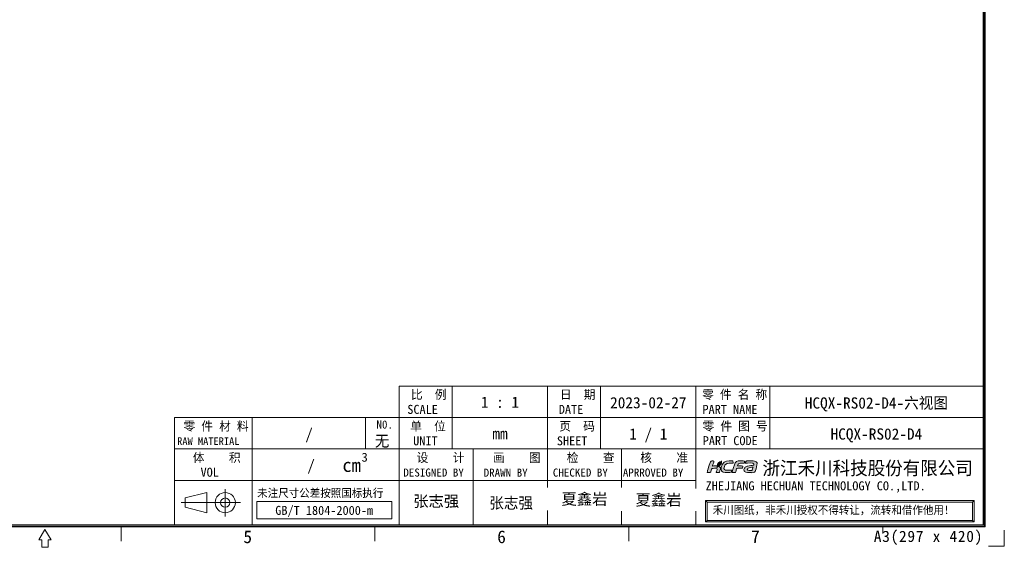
# Model space of a CAD drawing. Header units: millimetres. Extents: x 0 to 427, y 0 to 299.
# Tile 22 of 27: x 208 to 427, y 0 to 117. Entities that reach past the tile are written whole.
import ezdxf
from ezdxf.enums import TextEntityAlignment as Align

# ---------------------------------------------------------------- set-up
doc = ezdxf.new("R2010")
doc.units = ezdxf.units.MM
doc.header["$MEASUREMENT"] = 0
for name, color, linetype, lineweight in [('粗实线', 7, 'Continuous', 30), ('细实线层', 7, 'Continuous', 18), ('限高区域④', 3, 'Continuous', 18), ('限高区域⑤', 4, 'Continuous', 18)]:
    doc.layers.add(name, color=color, linetype=linetype, lineweight=lineweight)
doc.styles.add('鸿蒙CAD', font='txt')

# ---------------------------------------------------------------- blocks, each defined once
blk = doc.blocks.new('hcfa')
at = {"layer": '限高区域⑤'}
h = blk.add_hatch(color=164, dxfattribs=at)
edge = h.paths.add_edge_path(flags=0)
edge.add_spline(control_points=[(7.07, 2.36), (6.56, 2.36), (5.94, 2.45), (5.68, 1.95)], knot_values=[0, 0, 0, 0, 1.537659, 1.537659, 1.537659, 1.537659], weights=[1, 1, 1, 1], degree=3, periodic=0)
edge.add_spline(control_points=[(5.68, 1.95), (5.5, 1.6), (5.1, 0.37), (5.04, 0.05)], knot_values=[0, 0, 0, 0, 2.013709, 2.013709, 2.013709, 2.013709], weights=[1, 1, 1, 1], degree=3, periodic=0)
edge.add_line((5.04, 0.05), (5.05, 0))
edge.add_line((5.05, 0), (5.11, -0.03))
edge.add_line((5.11, -0.03), (5.37, -0.03))
edge.add_line((5.37, -0.03), (5.64, -0.03))
edge.add_spline(control_points=[(5.64, -0.03), (5.76, -0.03), (5.74, 0.02), (5.79, 0.22)], knot_values=[0, 0, 0, 0, 0.325713, 0.325713, 0.325713, 0.325713], weights=[1, 1, 1, 1], degree=3, periodic=0)
edge.add_spline(control_points=[(5.79, 0.22), (5.83, 0.33), (5.92, 0.77), (6.02, 0.82)], knot_values=[0, 0, 0, 0, 0.649887, 0.649887, 0.649887, 0.649887], weights=[1, 1, 1, 1], degree=3, periodic=0)
edge.add_spline(control_points=[(6.02, 0.82), (6.12, 0.94), (6.84, 0.81), (7.05, 0.86)], knot_values=[0, 0, 0, 0, 1.042012, 1.042012, 1.042012, 1.042012], weights=[1, 1, 1, 1], degree=3, periodic=0)
edge.add_spline(control_points=[(7.05, 0.86), (7.09, 0.87), (7.11, 0.89), (7.12, 0.92)], knot_values=[0, 0, 0, 0, 0.09894, 0.09894, 0.09894, 0.09894], weights=[1, 1, 1, 1], degree=3, periodic=0)
edge.add_spline(control_points=[(7.12, 0.92), (7.14, 0.97), (7.21, 1.14), (7.21, 1.2)], knot_values=[0, 0, 0, 0, 0.29547, 0.29547, 0.29547, 0.29547], weights=[1, 1, 1, 1], degree=3, periodic=0)
edge.add_spline(control_points=[(7.21, 1.2), (7.21, 1.24), (7.23, 1.29), (7.18, 1.3)], knot_values=[0, 0, 0, 0, 0.12492, 0.12492, 0.12492, 0.12492], weights=[1, 1, 1, 1], degree=3, periodic=0)
edge.add_spline(control_points=[(7.18, 1.3), (6.84, 1.38), (6.46, 1.35), (6.12, 1.32)], knot_values=[0, 0, 0, 0, 1.062134, 1.062134, 1.062134, 1.062134], weights=[1, 1, 1, 1], degree=3, periodic=0)
edge.add_spline(control_points=[(6.12, 1.32), (6.12, 1.37), (6.16, 1.49), (6.17, 1.54)], knot_values=[0, 0, 0, 0, 0.222512, 0.222512, 0.222512, 0.222512], weights=[1, 1, 1, 1], degree=3, periodic=0)
edge.add_line((6.17, 1.54), (6.24, 1.68))
edge.add_line((6.24, 1.68), (6.36, 1.79))
edge.add_line((6.36, 1.79), (6.51, 1.84))
edge.add_line((6.51, 1.84), (6.7, 1.86))
edge.add_line((6.7, 1.86), (6.94, 1.86))
edge.add_line((6.94, 1.86), (7.19, 1.86))
edge.add_spline(control_points=[(7.19, 1.86), (7.31, 1.86), (7.45, 1.84), (7.48, 1.91)], knot_values=[0, 0, 0, 0, 0.307412, 0.307412, 0.307412, 0.307412], weights=[1, 1, 1, 1], degree=3, periodic=0)
edge.add_spline(control_points=[(7.48, 1.91), (7.5, 1.96), (7.57, 2.13), (7.57, 2.19)], knot_values=[0, 0, 0, 0, 0.295458, 0.295458, 0.295458, 0.295458], weights=[1, 1, 1, 1], degree=3, periodic=0)
edge.add_spline(control_points=[(7.57, 2.19), (7.57, 2.25), (7.56, 2.29), (7.49, 2.32)], knot_values=[0, 0, 0, 0, 0.162305, 0.162305, 0.162305, 0.162305], weights=[1, 1, 1, 1], degree=3, periodic=0)
edge.add_spline(control_points=[(7.49, 2.32), (7.38, 2.36), (7.17, 2.36), (7.07, 2.36)], knot_values=[0, 0, 0, 0, 0.4222, 0.4222, 0.4222, 0.4222], weights=[1, 1, 1, 1], degree=3, periodic=0)
edge = h.paths.add_edge_path(flags=0)
edge.add_spline(control_points=[(3.72, 1.65), (4.08, 2.02), (4.83, 1.84), (5.23, 1.86)], knot_values=[0, 0, 0, 0, 1.564995, 1.564995, 1.564995, 1.564995], weights=[1, 1, 1, 1], degree=3, periodic=0)
edge.add_spline(control_points=[(5.23, 1.86), (5.27, 1.86), (5.31, 2.17), (5.2, 2.29)], knot_values=[0, 0, 0, 0, 0.452649, 0.452649, 0.452649, 0.452649], weights=[1, 1, 1, 1], degree=3, periodic=0)
edge.add_spline(control_points=[(5.2, 2.29), (5.15, 2.34), (5.05, 2.36), (4.95, 2.37)], knot_values=[0, 0, 0, 0, 0.26521, 0.26521, 0.26521, 0.26521], weights=[1, 1, 1, 1], degree=3, periodic=0)
edge.add_spline(control_points=[(4.95, 2.37), (4.27, 2.4), (3.51, 2.36), (3.08, 1.72)], knot_values=[0, 0, 0, 0, 2.081034, 2.081034, 2.081034, 2.081034], weights=[1, 1, 1, 1], degree=3, periodic=0)
edge.add_spline(control_points=[(3.08, 1.72), (2.87, 1.41), (2.66, 0.72), (2.88, 0.37)], knot_values=[0, 0, 0, 0, 1.416581, 1.416581, 1.416581, 1.416581], weights=[1, 1, 1, 1], degree=3, periodic=0)
edge.add_spline(control_points=[(2.88, 0.37), (2.95, 0.26), (3.06, 0.13), (3.25, 0.08)], knot_values=[0, 0, 0, 0, 0.485963, 0.485963, 0.485963, 0.485963], weights=[1, 1, 1, 1], degree=3, periodic=0)
edge.add_spline(control_points=[(3.25, 0.08), (3.71, -0.04), (4.59, -0.06), (4.85, 0.08)], knot_values=[0, 0, 0, 0, 1.622869, 1.622869, 1.622869, 1.622869], weights=[1, 1, 1, 1], degree=3, periodic=0)
edge.add_spline(control_points=[(4.85, 0.08), (4.96, 0.13), (5.03, 0.39), (5, 0.47)], knot_values=[0, 0, 0, 0, 0.439849, 0.439849, 0.439849, 0.439849], weights=[1, 1, 1, 1], degree=3, periodic=0)
edge.add_spline(control_points=[(5, 0.47), (4.99, 0.51), (4.61, 0.46), (4.52, 0.46)], knot_values=[0, 0, 0, 0, 0.489965, 0.489965, 0.489965, 0.489965], weights=[1, 1, 1, 1], degree=3, periodic=0)
edge.add_spline(control_points=[(4.52, 0.46), (4.29, 0.45), (3.89, 0.42), (3.69, 0.5)], knot_values=[0, 0, 0, 0, 0.834259, 0.834259, 0.834259, 0.834259], weights=[1, 1, 1, 1], degree=3, periodic=0)
edge.add_spline(control_points=[(3.69, 0.5), (3.51, 0.58), (3.39, 0.62), (3.39, 0.8)], knot_values=[0, 0, 0, 0, 0.459489, 0.459489, 0.459489, 0.459489], weights=[1, 1, 1, 1], degree=3, periodic=0)
edge.add_spline(control_points=[(3.39, 0.8), (3.39, 1.04), (3.54, 1.47), (3.72, 1.65)], knot_values=[0, 0, 0, 0, 0.925524, 0.925524, 0.925524, 0.925524], weights=[1, 1, 1, 1], degree=3, periodic=0)
edge = h.paths.add_edge_path(flags=0)
edge.add_spline(control_points=[(1.07, 1.31), (1.08, 1.43), (1.2, 1.78), (1.24, 1.9)], knot_values=[0, 0, 0, 0, 0.611736, 0.611736, 0.611736, 0.611736], weights=[1, 1, 1, 1], degree=3, periodic=0)
edge.add_spline(control_points=[(1.24, 1.9), (1.26, 1.97), (1.36, 2.23), (1.36, 2.28)], knot_values=[0, 0, 0, 0, 0.393712, 0.393712, 0.393712, 0.393712], weights=[1, 1, 1, 1], degree=3, periodic=0)
edge.add_spline(control_points=[(1.36, 2.28), (1.36, 2.39), (1.07, 2.39), (0.92, 2.35)], knot_values=[0, 0, 0, 0, 0.475712, 0.475712, 0.475712, 0.475712], weights=[1, 1, 1, 1], degree=3, periodic=0)
edge.add_spline(control_points=[(0.92, 2.35), (0.83, 2.31), (0.74, 2.24), (0.68, 2.17)], knot_values=[0, 0, 0, 0, 0.3056, 0.3056, 0.3056, 0.3056], weights=[1, 1, 1, 1], degree=3, periodic=0)
edge.add_spline(control_points=[(0.68, 2.17), (0.61, 2.08), (0.53, 1.93), (0.5, 1.82)], knot_values=[0, 0, 0, 0, 0.395977, 0.395977, 0.395977, 0.395977], weights=[1, 1, 1, 1], degree=3, periodic=0)
edge.add_spline(control_points=[(0.5, 1.82), (0.35, 1.34), (0.22, 0.86), (0.09, 0.38)], knot_values=[0, 0, 0, 0, 1.492002, 1.492002, 1.492002, 1.492002], weights=[1, 1, 1, 1], degree=3, periodic=0)
edge.add_spline(control_points=[(0.09, 0.38), (0.07, 0.32), (-0.01, 0.1), (-0.01, 0.05)], knot_values=[0, 0, 0, 0, 0.349975, 0.349975, 0.349975, 0.349975], weights=[1, 1, 1, 1], degree=3, periodic=0)
edge.add_line((-0.01, 0.05), (0, 0))
edge.add_line((0, 0), (0.06, -0.03))
edge.add_line((0.06, -0.03), (0.32, -0.03))
edge.add_line((0.32, -0.03), (0.59, -0.03))
edge.add_line((0.59, -0.03), (0.66, -0.01))
edge.add_line((0.66, -0.01), (0.7, 0.05))
edge.add_line((0.7, 0.05), (0.75, 0.22))
edge.add_line((0.75, 0.22), (0.82, 0.46))
edge.add_line((0.82, 0.46), (0.89, 0.69))
edge.add_spline(control_points=[(0.89, 0.69), (0.91, 0.76), (0.93, 0.77), (0.99, 0.8)], knot_values=[0, 0, 0, 0, 0.153682, 0.153682, 0.153682, 0.153682], weights=[1, 1, 1, 1], degree=3, periodic=0)
edge.add_spline(control_points=[(0.99, 0.8), (1.12, 0.86), (1.89, 0.9), (1.97, 0.81)], knot_values=[0, 0, 0, 0, 0.989394, 0.989394, 0.989394, 0.989394], weights=[1, 1, 1, 1], degree=3, periodic=0)
edge.add_spline(control_points=[(1.97, 0.81), (2.06, 0.7), (1.94, 0.45), (1.89, 0.3)], knot_values=[0, 0, 0, 0, 0.534984, 0.534984, 0.534984, 0.534984], weights=[1, 1, 1, 1], degree=3, periodic=0)
edge.add_line((1.89, 0.3), (1.83, 0.1))
edge.add_line((1.83, 0.1), (1.83, 0.01))
edge.add_line((1.83, 0.01), (1.86, -0.02))
edge.add_line((1.86, -0.02), (1.9, -0.03))
edge.add_line((1.9, -0.03), (2.14, -0.03))
edge.add_line((2.14, -0.03), (2.39, -0.03))
edge.add_spline(control_points=[(2.39, -0.03), (2.47, -0.03), (2.66, 0.65), (2.66, 0.77)], knot_values=[0, 0, 0, 0, 0.854359, 0.854359, 0.854359, 0.854359], weights=[1, 1, 1, 1], degree=3, periodic=0)
edge.add_spline(control_points=[(2.66, 0.77), (2.66, 0.98), (2.57, 1.1), (2.45, 1.19)], knot_values=[0, 0, 0, 0, 0.485363, 0.485363, 0.485363, 0.485363], weights=[1, 1, 1, 1], degree=3, periodic=0)
edge.add_spline(control_points=[(2.45, 1.19), (2.4, 1.22), (2.34, 1.25), (2.28, 1.27)], knot_values=[0, 0, 0, 0, 0.194624, 0.194624, 0.194624, 0.194624], weights=[1, 1, 1, 1], degree=3, periodic=0)
edge.add_spline(control_points=[(2.28, 1.27), (2.25, 1.27), (2.22, 1.27), (2.19, 1.26)], knot_values=[0, 0, 0, 0, 0.08842, 0.08842, 0.08842, 0.08842], weights=[1, 1, 1, 1], degree=3, periodic=0)
edge.add_spline(control_points=[(2.19, 1.26), (2.15, 1.09), (2.21, 1.14), (2.01, 1.05)], knot_values=[0, 0, 0, 0, 0.30703, 0.30703, 0.30703, 0.30703], weights=[1, 1, 1, 1], degree=3, periodic=0)
edge.add_spline(control_points=[(2.01, 1.05), (1.98, 1.04), (2, 1.04), (1.96, 1.03)], knot_values=[0, 0, 0, 0, 0.060036, 0.060036, 0.060036, 0.060036], weights=[1, 1, 1, 1], degree=3, periodic=0)
edge.add_spline(control_points=[(1.96, 1.03), (1.96, 1.1), (1.99, 1.22), (2.03, 1.33)], knot_values=[0, 0, 0, 0, 0.30846, 0.30846, 0.30846, 0.30846], weights=[1, 1, 1, 1], degree=3, periodic=0)
edge.add_spline(control_points=[(2.03, 1.33), (1.71, 1.37), (1.35, 1.32), (1.07, 1.31)], knot_values=[0, 0, 0, 0, 0.957715, 0.957715, 0.957715, 0.957715], weights=[1, 1, 1, 1], degree=3, periodic=0)
edge = h.paths.add_edge_path(flags=0)
edge.add_spline(control_points=[(9.76, 0.39), (9.93, 0.81), (10.07, 1.5), (10.1, 1.82)], knot_values=[0, 0, 0, 0, 1.476866, 1.476866, 1.476866, 1.476866], weights=[1, 1, 1, 1], degree=3, periodic=0)
edge.add_spline(control_points=[(10.1, 1.82), (10.09, 1.99), (10.01, 2.14), (9.78, 2.25)], knot_values=[0, 0, 0, 0, 0.565204, 0.565204, 0.565204, 0.565204], weights=[1, 1, 1, 1], degree=3, periodic=0)
edge.add_spline(control_points=[(9.78, 2.25), (9.53, 2.38), (9.13, 2.37), (8.82, 2.37)], knot_values=[0, 0, 0, 0, 0.980073, 0.980073, 0.980073, 0.980073], weights=[1, 1, 1, 1], degree=3, periodic=0)
edge.add_spline(control_points=[(8.82, 2.37), (8.55, 2.37), (8.28, 2.37), (8.04, 2.34)], knot_values=[0, 0, 0, 0, 0.776225, 0.776225, 0.776225, 0.776225], weights=[1, 1, 1, 1], degree=3, periodic=0)
edge.add_spline(control_points=[(8.04, 2.34), (7.98, 2.33), (7.9, 2.32), (7.86, 2.29)], knot_values=[0, 0, 0, 0, 0.194586, 0.194586, 0.194586, 0.194586], weights=[1, 1, 1, 1], degree=3, periodic=0)
edge.add_spline(control_points=[(7.86, 2.29), (7.79, 2.25), (7.73, 2), (7.71, 1.93)], knot_values=[0, 0, 0, 0, 0.401562, 0.401562, 0.401562, 0.401562], weights=[1, 1, 1, 1], degree=3, periodic=0)
edge.add_spline(control_points=[(7.71, 1.93), (7.7, 1.89), (7.68, 1.86), (7.72, 1.86)], knot_values=[0, 0, 0, 0, 0.087937, 0.087937, 0.087937, 0.087937], weights=[1, 1, 1, 1], degree=3, periodic=0)
edge.add_spline(control_points=[(7.72, 1.86), (8.06, 1.9), (9.44, 2.11), (9.44, 1.71)], knot_values=[0, 0, 0, 0, 1.829051, 1.829051, 1.829051, 1.829051], weights=[1, 1, 1, 1], degree=3, periodic=0)
edge.add_spline(control_points=[(9.44, 1.71), (9.44, 1.65), (9.43, 1.5), (9.4, 1.48)], knot_values=[0, 0, 0, 0, 0.229888, 0.229888, 0.229888, 0.229888], weights=[1, 1, 1, 1], degree=3, periodic=0)
edge.add_spline(control_points=[(9.4, 1.48), (9.39, 1.47), (9.38, 1.47), (9.36, 1.47)], knot_values=[0, 0, 0, 0, 0.043267, 0.043267, 0.043267, 0.043267], weights=[1, 1, 1, 1], degree=3, periodic=0)
edge.add_spline(control_points=[(9.36, 1.47), (8.99, 1.39), (8.61, 1.41), (8.23, 1.31)], knot_values=[0, 0, 0, 0, 1.144446, 1.144446, 1.144446, 1.144446], weights=[1, 1, 1, 1], degree=3, periodic=0)
edge.add_spline(control_points=[(8.23, 1.31), (8.05, 1.26), (7.85, 1.18), (7.71, 1.07)], knot_values=[0, 0, 0, 0, 0.580179, 0.580179, 0.580179, 0.580179], weights=[1, 1, 1, 1], degree=3, periodic=0)
edge.add_spline(control_points=[(7.71, 1.07), (7.64, 1.01), (7.57, 0.94), (7.52, 0.87)], knot_values=[0, 0, 0, 0, 0.273949, 0.273949, 0.273949, 0.273949], weights=[1, 1, 1, 1], degree=3, periodic=0)
edge.add_spline(control_points=[(7.52, 0.87), (7.44, 0.72), (7.38, 0.48), (7.47, 0.32)], knot_values=[0, 0, 0, 0, 0.568587, 0.568587, 0.568587, 0.568587], weights=[1, 1, 1, 1], degree=3, periodic=0)
edge.add_spline(control_points=[(7.47, 0.32), (7.5, 0.28), (7.53, 0.24), (7.57, 0.21)], knot_values=[0, 0, 0, 0, 0.150189, 0.150189, 0.150189, 0.150189], weights=[1, 1, 1, 1], degree=3, periodic=0)
edge.add_spline(control_points=[(7.57, 0.21), (7.78, -0.01), (8.48, -0.04), (8.78, -0.02)], knot_values=[0, 0, 0, 0, 1.257613, 1.257613, 1.257613, 1.257613], weights=[1, 1, 1, 1], degree=3, periodic=0)
edge.add_spline(control_points=[(8.78, -0.02), (8.82, -0.02), (8.85, -0.02), (8.96, -0.01)], knot_values=[0, 0, 0, 0, 0.175069, 0.175069, 0.175069, 0.175069], weights=[1, 1, 1, 1], degree=3, periodic=0)
edge.add_spline(control_points=[(8.96, -0.01), (8.96, -0.01), (8.95, -0.04), (8.95, -0.04)], knot_values=[0, 0, 0, 0, 0.027876, 0.027876, 0.027876, 0.027876], weights=[1, 1, 1, 1], degree=3, periodic=0)
edge.add_spline(control_points=[(8.95, -0.04), (8.95, -0.04), (8.95, -0.04), (8.96, -0.04)], knot_values=[0, 0, 0, 0, 0.003955, 0.003955, 0.003955, 0.003955], weights=[1, 1, 1, 1], degree=3, periodic=0)
edge.add_spline(control_points=[(8.96, -0.04), (9.17, -0.04), (9.51, -0.01), (9.57, 0.04)], knot_values=[0, 0, 0, 0, 0.620186, 0.620186, 0.620186, 0.620186], weights=[1, 1, 1, 1], degree=3, periodic=0)
edge.add_spline(control_points=[(9.57, 0.04), (9.64, 0.1), (9.72, 0.29), (9.76, 0.39)], knot_values=[0, 0, 0, 0, 0.400766, 0.400766, 0.400766, 0.400766], weights=[1, 1, 1, 1], degree=3, periodic=0)
edge = h.paths.add_edge_path(flags=0)
edge.add_spline(control_points=[(9.27, 1.06), (9.24, 0.91), (9.12, 0.54), (9.07, 0.41)], knot_values=[0, 0, 0, 0, 0.674769, 0.674769, 0.674769, 0.674769], weights=[1, 1, 1, 1], degree=3, periodic=0)
edge.add_spline(control_points=[(9.07, 0.41), (8.88, 0.41), (8.11, 0.36), (8.11, 0.65)], knot_values=[0, 0, 0, 0, 1.063898, 1.063898, 1.063898, 1.063898], weights=[1, 1, 1, 1], degree=3, periodic=0)
edge.add_spline(control_points=[(8.11, 0.65), (8.11, 0.76), (8.19, 0.85), (8.26, 0.9)], knot_values=[0, 0, 0, 0, 0.307152, 0.307152, 0.307152, 0.307152], weights=[1, 1, 1, 1], degree=3, periodic=0)
edge.add_spline(control_points=[(8.26, 0.9), (8.43, 1.01), (9.09, 1.06), (9.27, 1.06)], knot_values=[0, 0, 0, 0, 1.034719, 1.034719, 1.034719, 1.034719], weights=[1, 1, 1, 1], degree=3, periodic=0)
h = blk.add_hatch(color=82, dxfattribs=at)
edge = h.paths.add_edge_path(flags=0)
edge.add_spline(control_points=[(2.71, 1.97), (2.54, 1.64), (2.3, 1.69), (2.12, 1.4)], knot_values=[0, 0, 0, 0, 0.82939, 0.82939, 0.82939, 0.82939], weights=[1, 1, 1, 1], degree=3, periodic=0)
edge.add_spline(control_points=[(2.12, 1.4), (2.08, 1.35), (2.02, 1.18), (2.02, 1.11)], knot_values=[0, 0, 0, 0, 0.312404, 0.312404, 0.312404, 0.312404], weights=[1, 1, 1, 1], degree=3, periodic=0)
edge.add_spline(control_points=[(2.02, 1.11), (2.03, 1.11), (2.03, 1.11), (2.04, 1.12)], knot_values=[0, 0, 0, 0, 0.027389, 0.027389, 0.027389, 0.027389], weights=[1, 1, 1, 1], degree=3, periodic=0)
edge.add_spline(control_points=[(2.04, 1.12), (2.14, 1.16), (2.1, 1.13), (2.13, 1.24)], knot_values=[0, 0, 0, 0, 0.167444, 0.167444, 0.167444, 0.167444], weights=[1, 1, 1, 1], degree=3, periodic=0)
edge.add_spline(control_points=[(2.13, 1.24), (2.14, 1.27), (2.14, 1.28), (2.15, 1.31)], knot_values=[0, 0, 0, 0, 0.070921, 0.070921, 0.070921, 0.070921], weights=[1, 1, 1, 1], degree=3, periodic=0)
edge.add_spline(control_points=[(2.15, 1.31), (2.51, 1.32), (2.84, 1.56), (2.9, 1.92)], knot_values=[0, 0, 0, 0, 1.055102, 1.055102, 1.055102, 1.055102], weights=[1, 1, 1, 1], degree=3, periodic=0)
edge.add_spline(control_points=[(2.9, 1.92), (2.91, 1.98), (2.92, 2.04), (2.92, 2.11)], knot_values=[0, 0, 0, 0, 0.188525, 0.188525, 0.188525, 0.188525], weights=[1, 1, 1, 1], degree=3, periodic=0)
edge.add_spline(control_points=[(2.92, 2.11), (2.92, 2.11), (2.92, 2.25), (2.92, 2.25)], knot_values=[0, 0, 0, 0, 0.144713, 0.144713, 0.144713, 0.144713], weights=[1, 1, 1, 1], degree=3, periodic=0)
edge.add_spline(control_points=[(2.92, 2.25), (2.92, 2.29), (2.92, 2.32), (2.92, 2.37)], knot_values=[0, 0, 0, 0, 0.119576, 0.119576, 0.119576, 0.119576], weights=[1, 1, 1, 1], degree=3, periodic=0)
edge.add_spline(control_points=[(2.92, 2.37), (2.87, 2.37), (2.88, 2.33), (2.79, 2.25)], knot_values=[0, 0, 0, 0, 0.180649, 0.180649, 0.180649, 0.180649], weights=[1, 1, 1, 1], degree=3, periodic=0)
edge.add_spline(control_points=[(2.79, 2.25), (2.66, 2.14), (2.52, 2.13), (2.35, 2.01)], knot_values=[0, 0, 0, 0, 0.50668, 0.50668, 0.50668, 0.50668], weights=[1, 1, 1, 1], degree=3, periodic=0)
edge.add_spline(control_points=[(2.35, 2.01), (2.26, 1.95), (2.18, 1.87), (2.13, 1.77)], knot_values=[0, 0, 0, 0, 0.326484, 0.326484, 0.326484, 0.326484], weights=[1, 1, 1, 1], degree=3, periodic=0)
edge.add_spline(control_points=[(2.13, 1.77), (2.11, 1.72), (2.08, 1.67), (2.07, 1.6)], knot_values=[0, 0, 0, 0, 0.179769, 0.179769, 0.179769, 0.179769], weights=[1, 1, 1, 1], degree=3, periodic=0)
edge.add_spline(control_points=[(2.07, 1.6), (2.07, 1.59), (2.05, 1.39), (2.08, 1.39)], knot_values=[0, 0, 0, 0, 0.221687, 0.221687, 0.221687, 0.221687], weights=[1, 1, 1, 1], degree=3, periodic=0)
edge.add_spline(control_points=[(2.08, 1.39), (2.1, 1.46), (2.17, 1.57), (2.3, 1.65)], knot_values=[0, 0, 0, 0, 0.3504, 0.3504, 0.3504, 0.3504], weights=[1, 1, 1, 1], degree=3, periodic=0)
edge.add_spline(control_points=[(2.3, 1.65), (2.49, 1.77), (2.61, 1.83), (2.71, 1.97)], knot_values=[0, 0, 0, 0, 0.521681, 0.521681, 0.521681, 0.521681], weights=[1, 1, 1, 1], degree=3, periodic=0)
at = {"layer": '限高区域④', "color": 164}
for points, knots in [([(-0.01, 0.05), (-0.01, 0.02), (-0.01, -0.03), (0.06, -0.03), (0.06, -0.03), (0.06, -0.03), (0.59, -0.03), (0.59, -0.03), (0.59, -0.03), (0.71, -0.03), (0.72, 0.1), (0.75, 0.22), (0.75, 0.22), (0.75, 0.22), (0.89, 0.69), (0.89, 0.69), (0.89, 0.69), (0.91, 0.76), (0.93, 0.77), (0.99, 0.8), (0.99, 0.8), (1.12, 0.86), (1.89, 0.9), (1.97, 0.81), (1.97, 0.81), (2.06, 0.7), (1.94, 0.45), (1.89, 0.3), (1.89, 0.3), (1.87, 0.21), (1.75, -0.03), (1.9, -0.03), (1.9, -0.03), (1.9, -0.03), (2.39, -0.03), (2.39, -0.03), (2.39, -0.03), (2.47, -0.03), (2.66, 0.65), (2.66, 0.77), (2.66, 0.77), (2.66, 0.98), (2.57, 1.1), (2.45, 1.19), (2.45, 1.19), (2.4, 1.22), (2.34, 1.25), (2.28, 1.27), (2.28, 1.27), (2.25, 1.27), (2.22, 1.27), (2.19, 1.26), (2.19, 1.26), (2.15, 1.09), (2.21, 1.14), (2.01, 1.05), (2.01, 1.05), (1.98, 1.04), (2, 1.04), (1.96, 1.03), (1.96, 1.03), (1.96, 1.1), (1.99, 1.22), (2.03, 1.33), (2.03, 1.33), (1.71, 1.37), (1.35, 1.32), (1.07, 1.31), (1.07, 1.31), (1.08, 1.43), (1.2, 1.78), (1.24, 1.9), (1.24, 1.9), (1.26, 1.97), (1.36, 2.23), (1.36, 2.28), (1.36, 2.28), (1.36, 2.39), (1.07, 2.39), (0.92, 2.35), (0.92, 2.35), (0.83, 2.31), (0.74, 2.24), (0.68, 2.17), (0.68, 2.17), (0.61, 2.08), (0.53, 1.93), (0.5, 1.82), (0.5, 1.82), (0.35, 1.34), (0.22, 0.86), (0.09, 0.38), (0.09, 0.38), (0.07, 0.32), (-0.01, 0.1), (-0.01, 0.05)], [0, 0, 0, 0, 0.447956, 0.447956, 0.447956, 0.447956, 0.895911, 0.895911, 0.895911, 0.895911, 1.343867, 1.343867, 1.343867, 1.343867, 1.791822, 1.791822, 1.791822, 1.791822, 2.239778, 2.239778, 2.239778, 2.239778, 2.687733, 2.687733, 2.687733, 2.687733, 3.135689, 3.135689, 3.135689, 3.135689, 3.583645, 3.583645, 3.583645, 3.583645, 4.0316, 4.0316, 4.0316, 4.0316, 4.479556, 4.479556, 4.479556, 4.479556, 4.927511, 4.927511, 4.927511, 4.927511, 5.375467, 5.375467, 5.375467, 5.375467, 5.823423, 5.823423, 5.823423, 5.823423, 6.271378, 6.271378, 6.271378, 6.271378, 6.719334, 6.719334, 6.719334, 6.719334, 7.167289, 7.167289, 7.167289, 7.167289, 7.615245, 7.615245, 7.615245, 7.615245, 8.0632, 8.0632, 8.0632, 8.0632, 8.511156, 8.511156, 8.511156, 8.511156, 8.959112, 8.959112, 8.959112, 8.959112, 9.407067, 9.407067, 9.407067, 9.407067, 9.855023, 9.855023, 9.855023, 9.855023, 10.302978, 10.302978, 10.302978, 10.302978, 11.198889, 11.198889, 11.198889, 11.198889]), ([(2.88, 0.37), (2.95, 0.26), (3.06, 0.13), (3.25, 0.08), (3.25, 0.08), (3.71, -0.04), (4.59, -0.06), (4.85, 0.08), (4.85, 0.08), (4.96, 0.13), (5.03, 0.39), (5, 0.47), (5, 0.47), (4.99, 0.51), (4.61, 0.46), (4.52, 0.46), (4.52, 0.46), (4.29, 0.45), (3.89, 0.42), (3.69, 0.5), (3.69, 0.5), (3.51, 0.58), (3.39, 0.62), (3.39, 0.8), (3.39, 0.8), (3.39, 1.04), (3.54, 1.47), (3.72, 1.65), (3.72, 1.65), (4.08, 2.02), (4.83, 1.84), (5.23, 1.86), (5.23, 1.86), (5.27, 1.86), (5.31, 2.17), (5.2, 2.29), (5.2, 2.29), (5.15, 2.34), (5.05, 2.36), (4.95, 2.37), (4.95, 2.37), (4.27, 2.4), (3.51, 2.36), (3.08, 1.72), (3.08, 1.72), (2.87, 1.41), (2.66, 0.72), (2.88, 0.37)], [0, 0, 0, 0, 0.839975, 0.839975, 0.839975, 0.839975, 1.679949, 1.679949, 1.679949, 1.679949, 2.519924, 2.519924, 2.519924, 2.519924, 3.359898, 3.359898, 3.359898, 3.359898, 4.199873, 4.199873, 4.199873, 4.199873, 5.039847, 5.039847, 5.039847, 5.039847, 5.879822, 5.879822, 5.879822, 5.879822, 6.719796, 6.719796, 6.719796, 6.719796, 7.559771, 7.559771, 7.559771, 7.559771, 8.399745, 8.399745, 8.399745, 8.399745, 9.23972, 9.23972, 9.23972, 9.23972, 10.919669, 10.919669, 10.919669, 10.919669]), ([(5.04, 0.05), (5.04, 0.02), (5.04, -0.03), (5.11, -0.03), (5.11, -0.03), (5.11, -0.03), (5.64, -0.03), (5.64, -0.03), (5.64, -0.03), (5.76, -0.03), (5.74, 0.02), (5.79, 0.22), (5.79, 0.22), (5.83, 0.33), (5.92, 0.77), (6.02, 0.82), (6.02, 0.82), (6.12, 0.94), (6.84, 0.81), (7.05, 0.86), (7.05, 0.86), (7.09, 0.87), (7.11, 0.89), (7.12, 0.92), (7.12, 0.92), (7.14, 0.97), (7.21, 1.14), (7.21, 1.2), (7.21, 1.2), (7.21, 1.24), (7.23, 1.29), (7.18, 1.3), (7.18, 1.3), (6.84, 1.38), (6.46, 1.35), (6.12, 1.32), (6.12, 1.32), (6.12, 1.37), (6.16, 1.49), (6.17, 1.54), (6.17, 1.54), (6.24, 1.77), (6.43, 1.86), (6.7, 1.86), (6.7, 1.86), (6.7, 1.86), (7.19, 1.86), (7.19, 1.86), (7.19, 1.86), (7.31, 1.86), (7.45, 1.84), (7.48, 1.91), (7.48, 1.91), (7.5, 1.96), (7.57, 2.13), (7.57, 2.19), (7.57, 2.19), (7.57, 2.25), (7.56, 2.29), (7.49, 2.32), (7.49, 2.32), (7.38, 2.36), (7.17, 2.36), (7.07, 2.36), (7.07, 2.36), (6.56, 2.36), (5.94, 2.45), (5.68, 1.95), (5.68, 1.95), (5.5, 1.6), (5.1, 0.37), (5.04, 0.05)], [0, 0, 0, 0, 0.541079, 0.541079, 0.541079, 0.541079, 1.082157, 1.082157, 1.082157, 1.082157, 1.623236, 1.623236, 1.623236, 1.623236, 2.164314, 2.164314, 2.164314, 2.164314, 2.705393, 2.705393, 2.705393, 2.705393, 3.246471, 3.246471, 3.246471, 3.246471, 3.78755, 3.78755, 3.78755, 3.78755, 4.328628, 4.328628, 4.328628, 4.328628, 4.869707, 4.869707, 4.869707, 4.869707, 5.410785, 5.410785, 5.410785, 5.410785, 5.951864, 5.951864, 5.951864, 5.951864, 6.492942, 6.492942, 6.492942, 6.492942, 7.034021, 7.034021, 7.034021, 7.034021, 7.575099, 7.575099, 7.575099, 7.575099, 8.116178, 8.116178, 8.116178, 8.116178, 8.657256, 8.657256, 8.657256, 8.657256, 9.198335, 9.198335, 9.198335, 9.198335, 10.280492, 10.280492, 10.280492, 10.280492]), ([(10.1, 1.82), (10.07, 1.5), (9.93, 0.81), (9.76, 0.39), (9.76, 0.39), (9.72, 0.29), (9.64, 0.1), (9.57, 0.04), (9.57, 0.04), (9.51, -0.01), (9.17, -0.04), (8.96, -0.04), (8.96, -0.04), (8.95, -0.04), (8.95, -0.04), (8.95, -0.04), (8.95, -0.04), (8.95, -0.04), (8.96, -0.01), (8.96, -0.01), (8.96, -0.01), (8.85, -0.02), (8.82, -0.02), (8.78, -0.02), (8.78, -0.02), (8.48, -0.04), (7.78, -0.01), (7.57, 0.21), (7.57, 0.21), (7.53, 0.24), (7.5, 0.28), (7.47, 0.32), (7.47, 0.32), (7.38, 0.48), (7.44, 0.72), (7.52, 0.87), (7.52, 0.87), (7.57, 0.94), (7.64, 1.01), (7.71, 1.07), (7.71, 1.07), (7.85, 1.18), (8.05, 1.26), (8.23, 1.31), (8.23, 1.31), (8.61, 1.41), (8.99, 1.39), (9.36, 1.47), (9.36, 1.47), (9.38, 1.47), (9.39, 1.47), (9.4, 1.48), (9.4, 1.48), (9.43, 1.5), (9.44, 1.65), (9.44, 1.71), (9.44, 1.71), (9.44, 2.11), (8.06, 1.9), (7.72, 1.86), (7.72, 1.86), (7.68, 1.86), (7.7, 1.89), (7.71, 1.93), (7.71, 1.93), (7.73, 2), (7.79, 2.25), (7.86, 2.29), (7.86, 2.29), (7.9, 2.32), (7.98, 2.33), (8.04, 2.34), (8.04, 2.34), (8.28, 2.37), (8.55, 2.37), (8.82, 2.37), (8.82, 2.37), (9.13, 2.37), (9.53, 2.38), (9.78, 2.25), (9.78, 2.25), (10.01, 2.14), (10.09, 1.99), (10.1, 1.82)], [0, 0, 0, 0, 0.530859, 0.530859, 0.530859, 0.530859, 1.061719, 1.061719, 1.061719, 1.061719, 1.592578, 1.592578, 1.592578, 1.592578, 2.123437, 2.123437, 2.123437, 2.123437, 2.654297, 2.654297, 2.654297, 2.654297, 3.185156, 3.185156, 3.185156, 3.185156, 3.716015, 3.716015, 3.716015, 3.716015, 4.246875, 4.246875, 4.246875, 4.246875, 4.777734, 4.777734, 4.777734, 4.777734, 5.308593, 5.308593, 5.308593, 5.308593, 5.839453, 5.839453, 5.839453, 5.839453, 6.370312, 6.370312, 6.370312, 6.370312, 6.901171, 6.901171, 6.901171, 6.901171, 7.432031, 7.432031, 7.432031, 7.432031, 7.96289, 7.96289, 7.96289, 7.96289, 8.493749, 8.493749, 8.493749, 8.493749, 9.024609, 9.024609, 9.024609, 9.024609, 9.555468, 9.555468, 9.555468, 9.555468, 10.086327, 10.086327, 10.086327, 10.086327, 10.617187, 10.617187, 10.617187, 10.617187, 11.678906, 11.678906, 11.678906, 11.678906]), ([(9.07, 0.41), (8.88, 0.41), (8.11, 0.36), (8.11, 0.65), (8.11, 0.65), (8.11, 0.76), (8.19, 0.85), (8.26, 0.9), (8.26, 0.9), (8.43, 1.01), (9.09, 1.06), (9.27, 1.06), (9.27, 1.06), (9.24, 0.91), (9.12, 0.54), (9.07, 0.41)], [0, 0, 0, 0, 0.606721, 0.606721, 0.606721, 0.606721, 1.213442, 1.213442, 1.213442, 1.213442, 1.820163, 1.820163, 1.820163, 1.820163, 3.033606, 3.033606, 3.033606, 3.033606])]:
    blk.add_open_spline(points, degree=3, knots=knots, dxfattribs=at)
at = {"layer": '限高区域④', "color": 82}
blk.add_open_spline([(2.02, 1.11), (2.03, 1.11), (2.03, 1.11), (2.04, 1.12), (2.04, 1.12), (2.14, 1.16), (2.1, 1.13), (2.13, 1.24), (2.13, 1.24), (2.14, 1.27), (2.14, 1.28), (2.15, 1.31), (2.15, 1.31), (2.51, 1.32), (2.84, 1.56), (2.9, 1.92), (2.9, 1.92), (2.91, 1.98), (2.92, 2.04), (2.92, 2.11), (2.92, 2.11), (2.92, 2.11), (2.92, 2.25), (2.92, 2.25), (2.92, 2.25), (2.92, 2.29), (2.92, 2.32), (2.92, 2.37), (2.92, 2.37), (2.87, 2.37), (2.88, 2.33), (2.79, 2.25), (2.79, 2.25), (2.66, 2.14), (2.52, 2.13), (2.35, 2.01), (2.35, 2.01), (2.26, 1.95), (2.18, 1.87), (2.13, 1.77), (2.13, 1.77), (2.11, 1.72), (2.08, 1.67), (2.07, 1.6), (2.07, 1.6), (2.07, 1.59), (2.05, 1.39), (2.08, 1.39), (2.08, 1.39), (2.1, 1.46), (2.17, 1.57), (2.3, 1.65), (2.3, 1.65), (2.49, 1.77), (2.61, 1.83), (2.71, 1.97), (2.71, 1.97), (2.54, 1.64), (2.3, 1.69), (2.12, 1.4), (2.12, 1.4), (2.08, 1.35), (2.02, 1.18), (2.02, 1.11)], degree=3, knots=[0, 0, 0, 0, 0.303347, 0.303347, 0.303347, 0.303347, 0.606694, 0.606694, 0.606694, 0.606694, 0.910042, 0.910042, 0.910042, 0.910042, 1.213389, 1.213389, 1.213389, 1.213389, 1.516736, 1.516736, 1.516736, 1.516736, 1.820083, 1.820083, 1.820083, 1.820083, 2.12343, 2.12343, 2.12343, 2.12343, 2.426777, 2.426777, 2.426777, 2.426777, 2.730125, 2.730125, 2.730125, 2.730125, 3.033472, 3.033472, 3.033472, 3.033472, 3.336819, 3.336819, 3.336819, 3.336819, 3.640166, 3.640166, 3.640166, 3.640166, 3.943513, 3.943513, 3.943513, 3.943513, 4.24686, 4.24686, 4.24686, 4.24686, 4.550208, 4.550208, 4.550208, 4.550208, 5.156902, 5.156902, 5.156902, 5.156902], dxfattribs=at)
blk = doc.blocks.new('Plastic_A3')
at = {"layer": '细实线层'}
for p, q in [((647.81, 629.11), (647.81, 339.15)), ((648.03, 629.33), (648.03, 338.92)), ((648.26, 629.56), (648.26, 338.7)), ((647.81, 370.07), (517.81, 370.07)), ((517.81, 370.07), (517.81, 339.15)), ((529.6, 356.07), (529.6, 370.07)), ((550.81, 370.07), (550.81, 339.15)), ((562.6, 356.07), (562.6, 370.07)), ((583.81, 370.07), (583.81, 339.15)), ((600.31, 370.07), (600.31, 356.07)), ((647.81, 363.07), (467.84, 363.07)), ((467.84, 363.07), (467.84, 339.15)), ((485.08, 339.15), (485.08, 363.07)), ((510.31, 363.07), (510.31, 356.07)), ((647.81, 356.07), (467.84, 356.07)), ((534.31, 356.07), (534.31, 339.15)), ((567.31, 356.07), (567.31, 339.15)), ((583.81, 349.07), (467.84, 349.07)), ((470.16, 345.17), (475.04, 346.38)), ((475.04, 346.38), (475.04, 341.87)), ((479.11, 347.12), (479.11, 341.07)), ((469.26, 344.12), (482.51, 344.12)), ((470.16, 345.17), (470.16, 343.08)), ((586.34, 344.21), (585.99, 344.57)), ((645.78, 344.57), (645.43, 344.21)), ((470.16, 343.08), (475.04, 341.87)), ((585.99, 339.83), (586.34, 340.18)), ((645.78, 339.83), (645.43, 340.18)), ((648.26, 338.7), (229.71, 338.7)), ((648.03, 338.92), (229.93, 338.92)), ((647.81, 339.15), (230.16, 339.15)), ((438.98, 338.13), (437.63, 335.87)), ((440.34, 335.87), (438.98, 338.13)), ((455.93, 338.92), (455.93, 335.53)), ((512.43, 338.92), (512.43, 335.53)), ((568.93, 338.92), (568.93, 335.53)), ((625.43, 338.92), (625.43, 337.23)), ((652.5, 334.46), (652.5, 337.99)), ((437.63, 335.87), (438.3, 335.87)), ((438.3, 335.87), (438.3, 334.18)), ((439.66, 335.87), (440.34, 335.87)), ((439.66, 334.18), (439.66, 335.87)), ((438.3, 334.18), (439.66, 334.18)), ((652.5, 334.46), (648.96, 334.46))]:
    blk.add_line(p, q, dxfattribs=at)
for points in [[(486.17, 344.37), (516.17, 344.37), (516.17, 340.52), (486.17, 340.52)], [(585.99, 344.57), (645.78, 344.57), (645.78, 339.83), (585.99, 339.83)], [(586.34, 344.21), (645.43, 344.21), (645.43, 340.18), (586.34, 340.18)]]:
    blk.add_lwpolyline(points, close=True, dxfattribs=at)
for radius in [2.25, 1.04]:
    blk.add_circle((479.11, 344.12), radius, dxfattribs=at)
at = {"layer": '细实线层', "xscale": 1.1, "yscale": 1.1, "zscale": 1.1}
blk.add_blockref('hcfa', (586.38, 350.83), dxfattribs=at)
at = {"layer": '细实线层', "style": '鸿蒙CAD'}
for s, height, p in [('SCALE', 2, (519.63, 363.89)), ('DATE', 2, (553.35, 363.89)), ('N0.', 1.8, (512.76, 360.61)), ('UNIT', 2, (520.93, 356.89)), ('SHEET', 2, (552.92, 356.89)), ('3', 2, (509.46, 353.23)), ('cm', 3, (505.2, 350.96)), ('浙江禾川科技股份有限公司', 3, (598.69, 350.31)), ('VOL', 2, (473.61, 349.89)), ('未注尺寸公差按照国标执行', 1.8, (486.21, 345.36)), ('5', 2.82, (483.15, 335.11)), ('6', 2.82, (539.65, 335.11)), ('7', 2.82, (596.15, 335.11))]:
    blk.add_text(s, height=height, dxfattribs=at).set_placement(p)
for s, insert, char_height, width, attachment_point in [('比  例', (520.44, 366.97), 2, 9.1295, 7), ('日  期', (553.59, 366.97), 2, 11.0714, 7), ('零 件 名 称', (585.25, 366.97), 2, 22.0446, 7), ('PART NAME', (585.32, 363.89), 2, 19.0714, 7), ('零 件 材 料', (469.83, 359.93), 2, 22.0446, 7), ('单  位', (520.27, 359.93), 2, 9.7857, 7), ('页  码', (553.46, 359.93), 2, 9.3482, 7), ('零 件 图 号', (585.35, 359.93), 2, 21.9509, 7), ('PART CODE', (585.38, 356.89), 2, 18.4286, 7), ('RAW MATERIAL', (468.4, 356.96), 1.7, 22.3714, 7), ('体    积', (471.89, 352.93), 2, 16.9866, 7), ('设    计', (521.71, 352.93), 2, 16.7366, 7), ('画    图', (538.67, 352.93), 2, 16.1429, 7), ('检    查', (555.12, 352.93), 2, 16.9866, 7), ('核    准', (571.47, 352.93), 2, 16.7366, 7), ('DESIGNED BY', (518.74, 349.89), 1.8, 21.2143, 7), ('DRAWN BY', (536.62, 349.89), 1.8, 17.7857, 7), ('CHECKED BY', (552.02, 349.89), 1.8, 20.3571, 7), ('APRROVED BY ', (567.6, 349.89), 1.8, 23.7857, 7), ('ZHEJIANG HECHUAN TECHNOLOGY CO.,LTD.', (586.02, 346.35), 2, 83.0571, 7), ('禾川图纸，非禾川授权不得转让，流转和借作他用！', (587.59, 343.38), 1.8, 60.2172, 1), ('{\\T1.1;A3(297 x 420)}', (623.46, 337.87), 2.5, 26.2712, 1)]:
    blk.add_mtext(s, dxfattribs=dict(at, insert=insert, char_height=char_height, width=width, attachment_point=attachment_point))
for tag, p in [('V1.0', (231.67, 610.16)), ('XXXN', (538.26, 343))]:
    blk.add_attdef(tag, p, '', height=2.5, dxfattribs=at)
for tag, height, p in [('XXXE', 2.5, (540.24, 365.07)), ('XXXC', 2.5, (573.27, 365.07)), ('XXXA', 2, (624.03, 365.07)), ('XXXG', 2.5, (497.76, 358.07)), ('mm', 2.5, (540.24, 358.07)), ('XXXD', 2.5, (573.27, 358.07)), ('XXXB', 2.5, (624.03, 358.07)), ('XXXK', 2, (514.01, 357.04)), ('XXXM', 2.5, (501.13, 341.19))]:
    blk.add_attdef(tag, text='', height=height, dxfattribs=at).set_placement(p, align=Align.CENTER)
blk.add_attdef('XXXJ', text='', height=2.5, dxfattribs=at).set_placement((503.31, 352.09), align=Align.MIDDLE_RIGHT)

msp = doc.modelspace()

# ---------------------------------------------------------------- block references
at = {"layer": '细实线层'}
ref = msp.add_blockref('Plastic_A3', (-225.48, -334.35), dxfattribs=at)
ref.add_attrib('XXXA', 'HCQX-RS02-D4-六视图', dxfattribs={"layer": '粗实线', "height": 2.5, "style": '鸿蒙CAD'}).set_placement((398.55, 33.21), align=Align.TOP_CENTER)
ref.add_attrib('XXXB', 'HCQX-RS02-D4', dxfattribs={"layer": '粗实线', "height": 2.5, "style": '鸿蒙CAD'}).set_placement((398.55, 26.3), align=Align.TOP_CENTER)
ref.add_attrib('XXXC', '2023-02-27', dxfattribs={"layer": '粗实线', "height": 2.5, "style": '鸿蒙CAD'}).set_placement((347.79, 33.27), align=Align.TOP_CENTER)
ref.add_attrib('XXXD', '1 / 1', dxfattribs={"layer": '粗实线', "height": 2.5, "style": '鸿蒙CAD'}).set_placement((347.79, 26.3), align=Align.TOP_CENTER)
ref.add_attrib('mm', 'mm', dxfattribs={"layer": '粗实线', "height": 2.5, "style": '鸿蒙CAD'}).set_placement((314.77, 26.4), align=Align.TOP_CENTER)
ref.add_attrib('XXXE', '1 : 1', dxfattribs={"layer": '粗实线', "height": 2.5, "style": '鸿蒙CAD'}).set_placement((314.77, 33.38), align=Align.TOP_CENTER)
ref.add_attrib('XXXN', '张志强', dxfattribs={"layer": '粗实线', "height": 2.5, "style": '鸿蒙CAD'}).set_placement((312.38, 10.96), align=Align.TOP_LEFT)
ref.add_attrib('XXXK', '无', dxfattribs={"layer": '粗实线', "height": 2.5, "style": '鸿蒙CAD'}).set_placement((288.53, 24.74), align=Align.TOP_CENTER)
ref.add_attrib('XXXG', '/', dxfattribs={"layer": '粗实线', "height": 2.5, "style": '鸿蒙CAD'}).set_placement((272.28, 26.29), align=Align.TOP_CENTER)
ref.add_attrib('XXXJ', '/', dxfattribs={"layer": '粗实线', "height": 2.5, "style": '鸿蒙CAD'}).set_placement((273.59, 19.32), align=Align.TOP_RIGHT)
ref.add_attrib('XXXM', 'GB/T 1804-2000-m', dxfattribs={"layer": '粗实线', "height": 2, "style": '鸿蒙CAD'}).set_placement((275.65, 9.05), align=Align.TOP_CENTER)

# ---------------------------------------------------------------- texts
at = {"insert": (292.33, 11.35), "char_height": 2.5, "width": 16.5, "attachment_point": 1}
msp.add_mtext('\\pxqc;{\\fSimSun|b0|i0|c134|p0;张志强}', dxfattribs=at)

# ---------------------------------------------------------------- next in the draw order: texts
at = {"insert": (325.33, 11.82), "char_height": 2.5, "width": 16.5, "attachment_point": 1, "bg_fill": 2}
msp.add_mtext('\\pxqc;{\\fSimSun|b0|i0|c134|p0;夏鑫岩}', dxfattribs=at)

# ---------------------------------------------------------------- next in the draw order: texts
at = {"insert": (341.83, 11.65), "char_height": 2.5, "width": 16.5, "attachment_point": 1, "bg_fill": 2}
msp.add_mtext('\\pxqc;{\\fSimSun|b0|i0|c134|p0;夏鑫岩}', dxfattribs=at)

doc.saveas('drawing.dxf')
